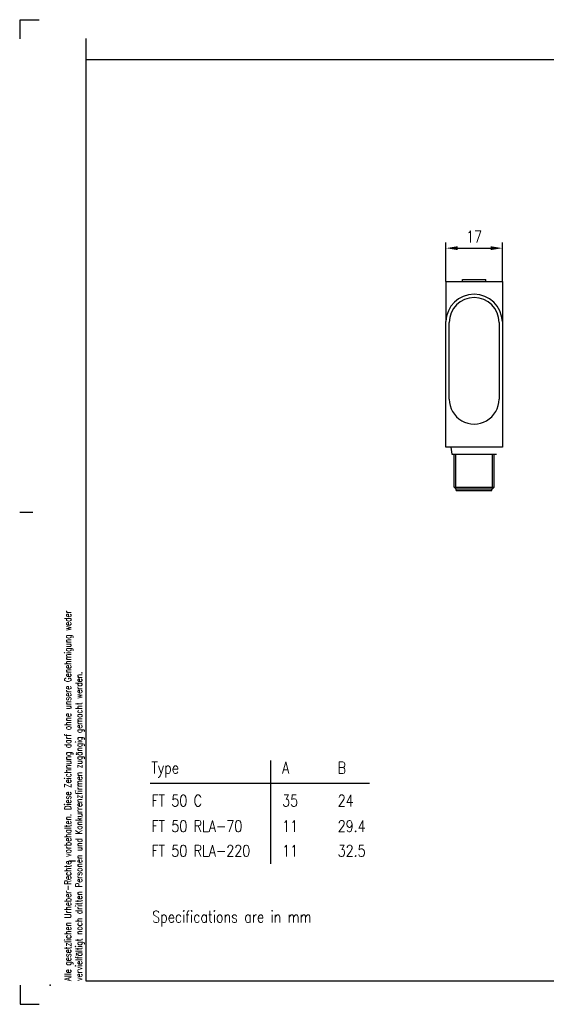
# Model space of a CAD drawing. Extents: x -575 to 291, y -144 to 153.
# Tile 5 of 10: x -128 to 30, y -144 to 153. Entities that reach past the tile are written whole.
import ezdxf

# ---------------------------------------------------------------- set-up
doc = ezdxf.new("R2010")
doc.units = 0
doc.header["$LTSCALE"] = 2
doc.layers.get('Defpoints').update_dxf_attribs({"linetype": 'CONTINUOUS'})
for name, color, linetype in [('025', 1, 'CONTINUOUS'), ('035', 2, 'CONTINUOUS'), ('050', 3, 'CONTINUOUS'), ('AM_REFDIM', 6, 'CONTINUOUS'), ('AM_VIS', 3, 'CONTINUOUS'), ('KOPF-035', 2, 'CONTINUOUS'), ('RAHMEN', 7, 'CONTINUOUS'), ('TEXT025', 1, 'CONTINUOUS'), ('TEXT035', 2, 'CONTINUOUS'), ('TEXT050', 3, 'CONTINUOUS')]:
    doc.layers.add(name, color=color, linetype=linetype)
doc.styles.add('STYLE1', font='romans.shx', dxfattribs={"width": 0.8})
doc.styles.add('T1', font='ROMANS.SHX', dxfattribs={"width": 0.8})
doc.styles.add('T2', font='romans.shx', dxfattribs={"width": 0.8, "height": 3.5})
doc.styles.add('T3', font='romans.shx', dxfattribs={"width": 0.8, "height": 2.5})
doc.dimstyles.new('B1', dxfattribs={"dimtxt": 3.5, "dimasz": 3.5, "dimexe": 1.75, "dimexo": 0, "dimgap": 1.75, "dimtad": 1, "dimrnd": 0.01, "dimdsep": 46, "dimtxsty": 'T1', "dimcen": 0, "dimclrd": 256, "dimclre": 256, "dimclrt": 2, "dimadec": 0, "dimazin": 0, "dimtfac": 0.71, "dimtmove": 0, "dimatfit": 3, "dimfxl": 1, "dimtolj": 1, "dimarcsym": 0})

# ---------------------------------------------------------------- blocks, each defined once
blk = doc.blocks.new('*D45')
at = {"layer": 'AM_REFDIM', "lineweight": -2, "ltscale": 5}
for p, q in [((-0.01, 74.21), (-0.01, 85.96)), ((3.49, 84.21), (13.49, 84.21)), ((16.99, 74.21), (16.99, 85.96))]:
    blk.add_line(p, q, dxfattribs=at)
at = {"layer": 'AM_REFDIM', "ltscale": 5}
for points in [[(3.49, 84.79), (3.49, 83.63), (-0.01, 84.21)], [(13.49, 84.79), (13.49, 83.63), (16.99, 84.21)]]:
    blk.add_solid(points, dxfattribs=at)
at = {"layer": 'Defpoints', "color": 0, "ltscale": 5}
for p in [(16.99, 84.21), (-0.01, 74.21), (16.99, 74.21)]:
    blk.add_point(p, dxfattribs=at)
at = {"layer": 'AM_REFDIM', "color": 2, "ltscale": 5, "insert": (8.49, 87.71), "char_height": 3.5, "attachment_point": 5, "style": 'T1'}
blk.add_mtext('\\A1;17', dxfattribs=at)
blk = doc.blocks.new('Din_a_3')
at = {"layer": '050'}
blk.add_point((0, 0), dxfattribs=at)
at = {"layer": 'KOPF-035'}
blk.add_lwpolyline([(5.62, 37.44), (7.62, 37.44)], dxfattribs=at)
at = {"layer": 'RAHMEN', "color": 1}
for p, q in [((-9.05, 290.95), (-3.3, 290.95)), ((-9.05, 285.2), (-9.05, 290.95)), ((10.82, 278.95), (10.82, 285.32)), ((-9.05, -0.05), (-9.05, -5.8)), ((-9.05, -5.8), (-3.3, -5.8))]:
    blk.add_line(p, q, dxfattribs=at)
at = {"layer": 'RAHMEN', "color": 3}
for p, q in [((10.82, 278.95), (405.82, 278.95)), ((10.82, 1.2), (10.82, 278.95)), ((218.62, 1.2), (10.82, 1.2))]:
    blk.add_line(p, q, dxfattribs=at)
at = {"layer": 'RAHMEN', "color": 2}
blk.add_lwpolyline([(-9.18, 142.57), (-5.18, 142.57)], dxfattribs=at)
at = {"layer": 'TEXT025', "insert": (4.3, 1.2), "char_height": 2, "width": 126.0705, "attachment_point": 1, "rotation": 90, "style": 'T1'}
blk.add_mtext('Alle gesetzlichen Urheber-Rechte vorbehalten. Diese Zeichnung darf ohne unsere Genehmigung weder vervielfältigt noch dritten Personen und Konkurrenzfirmen zugängig gemacht werden.', dxfattribs=at)
at = {"layer": 'TEXT025', "style": 'T3', "width": 0.8}
for tag, p in [('TOLERANZ', (274.04, 44.41)), ('IND.8', (219.01, 36.05)), ('ÄNDERUNG8', (226.81, 36.05)), ('DATUM', (252.81, 36.05)), ('NAME', (265.81, 36.05)), ('IND.7', (219.01, 31.8)), ('ÄNDERUNG7', (226.81, 31.8)), ('DATUM', (252.81, 31.8)), ('NAME', (265.81, 31.8)), ('DATUM', (284.01, 31.8)), ('NAME', (299.88, 31.97)), ('IND.6', (219.01, 27.55)), ('ÄNDERUNG6', (226.81, 27.55)), ('DATUM', (252.81, 27.55)), ('NAME', (265.81, 27.55)), ('DATUM', (284.01, 27.55)), ('NAME', (299.88, 27.72)), ('IND.5', (219.01, 23.3)), ('ÄNDERUNG5', (226.81, 23.3)), ('DATUM', (252.81, 23.3)), ('NAME', (265.81, 23.3)), ('DATUM', (284.01, 23.3)), ('NAME', (299.88, 23.47)), ('IND.4', (219.01, 19.05)), ('ÄNDERUNG4', (226.81, 19.05)), ('DATUM', (252.81, 19.05)), ('NAME', (265.81, 19.05)), ('ÄNDERUNG3', (226.81, 14.8)), ('IND.3', (219.01, 14.8)), ('DATUM', (252.81, 14.8)), ('NAME', (265.81, 14.8)), ('IND.2', (219.01, 10.55)), ('ÄNDERUNG2', (226.81, 10.55)), ('DATUM', (252.81, 10.55)), ('NAME', (265.81, 10.55)), ('BLATT', (395.84, 11.02)), ('ÄNDERUNG1', (226.81, 6.3)), ('IND.1', (219.01, 6.3)), ('DATUM', (252.81, 6.3)), ('NAME', (265.81, 6.3)), ('BL.', (395.91, 6.31))]:
    blk.add_attdef(tag, p, '', height=2.5, dxfattribs=at)
at = {"layer": 'TEXT035', "style": 'T2', "width": 0.8}
for tag, p in [('MAßSTAB', (339.55, 51.59)), ('WERKSTOFF', (340.43, 42.76))]:
    blk.add_attdef(tag, p, '', height=3.5, dxfattribs=at)
at = {"layer": 'TEXT050', "width": 0.8}
for tag, p, style in [('BEZEICHNUNG', (322.39, 30.82), 'T1'), ('BEZEICHNUNG2', (322.2, 21.76), 'T3'), ('ZEICHNUNGSNR', (347.03, 9.1), 'T1')]:
    blk.add_attdef(tag, p, '', height=5, dxfattribs=dict(at, style=style))

msp = doc.modelspace()

# ---------------------------------------------------------------- linework, layer by layer
at = {"layer": '025', "ltscale": 5}
for p, q in [((2.987, 11.71), (2.987, 22.11)), ((13.987, 11.71), (13.987, 22.11))]:
    msp.add_line(p, q, dxfattribs=at)
at = {"layer": '035', "ltscale": 5}
for p, q in [((-52.711, -101.298), (-52.711, -70.18)), ((-89.068, -77.038), (-22.995, -77.038))]:
    msp.add_line(p, q, dxfattribs=at)
at = {"layer": 'AM_VIS'}
for p, q in [((-0.013, 74.211), (-0.013, 62.07)), ((-0.013, 74.211), (16.987, 74.211)), ((4.987, 74.211), (4.987, 74.761)), ((4.987, 74.761), (11.987, 74.761)), ((11.987, 74.211), (11.987, 74.761)), ((16.987, 74.211), (16.987, 62.07)), ((-0.013, 24.211), (-0.013, 62.07)), ((0.987, 38.71), (0.987, 61.83)), ((0.987, 38.71), (0.987, 61.83)), ((15.987, 61.83), (15.987, 38.71)), ((15.987, 61.83), (15.987, 38.71)), ((16.987, 62.07), (16.987, 24.211)), ((16.987, 24.211), (-0.013, 24.211)), ((1.456, 24.211), (1.736, 22.11)), ((1.736, 22.109), (15.242, 22.109)), ((2.487, 12.21), (2.487, 22.109)), ((14.487, 12.21), (14.487, 22.109)), ((2.987, 11.71), (2.487, 12.21)), ((13.987, 11.71), (14.487, 12.21)), ((3.102, 11.21), (3.102, 11.709)), ((13.872, 11.21), (13.872, 11.709))]:
    msp.add_line(p, q, dxfattribs=at)
msp.add_arc((8.487, 61.823), 8.504, 1.6711, 178.3289, dxfattribs=at)
for centre, major_axis, ratio, start_param, end_param in [((8.487, 61.83), (-7.5, 0), 0.9995622, 3.1415927, 6.2831853), ((8.487, 61.83), (-7.5, 0), 0.9995622, 3.1415927, 6.2831853), ((8.487, 38.71), (-7.5, 0), 0.9995622, 0, 3.1415927), ((8.487, 38.71), (-7.5, 0), 0.9995622, 0, 3.1415927), ((8.487, 12.21), (6, 0), 0.0003256, 3.1415927, 6.2831853), ((8.487, 11.71), (5.5, 0), 0.0003256, 3.1419182, 6.2828598), ((8.487, 11.21), (5.385, 0), 0.0003256, 3.1415927, 6.2831853)]:
    msp.add_ellipse(centre, major_axis=major_axis, ratio=ratio, start_param=start_param, end_param=end_param, dxfattribs=at)

# ---------------------------------------------------------------- block references
at = {"layer": '025', "ltscale": 5}
msp.add_blockref('Din_a_3', (-119.23, -137.879), dxfattribs=at)

# ---------------------------------------------------------------- texts
at = {"layer": '035', "ltscale": 5, "style": 'STYLE1', "width": 0.8}
for s, p in [('Type', (-88.715, -74.147)), ('A', (-49.345, -74.147)), ('B', (-32.603, -74.147)), ('FT 50 C', (-88.715, -84.058)), ('35', (-49.345, -84.058)), ('24', (-32.603, -84.058)), ('FT 50 RLA-70', (-88.715, -91.739)), ('11', (-49.345, -91.739)), ('29.4', (-32.603, -91.739)), ('FT 50 RLA-220', (-88.715, -99.172)), ('11', (-49.345, -99.172)), ('32.5', (-32.603, -99.172))]:
    msp.add_text(s, height=3.5, dxfattribs=at).set_placement(p)
at = {"layer": '035', "color": 2, "style": 'T1', "width": 0.8}
msp.add_text('Specifications are in mm ', height=3.5, dxfattribs=at).set_placement((-88.486, -119.046))

# ---------------------------------------------------------------- dimensions: what is measured, and where the dimension line sits
at = {"layer": 'AM_REFDIM', "ltscale": 5}
dim = msp.add_linear_dim(base=(16.987, 84.211), p1=(-0.013, 74.211), p2=(16.987, 74.211), dimstyle='B1', dxfattribs=at)
dim.commit()
dim.dimension.update_dxf_attribs({"geometry": '*D45', "text_midpoint": (8.487, 87.711)})

doc.saveas('drawing.dxf')
